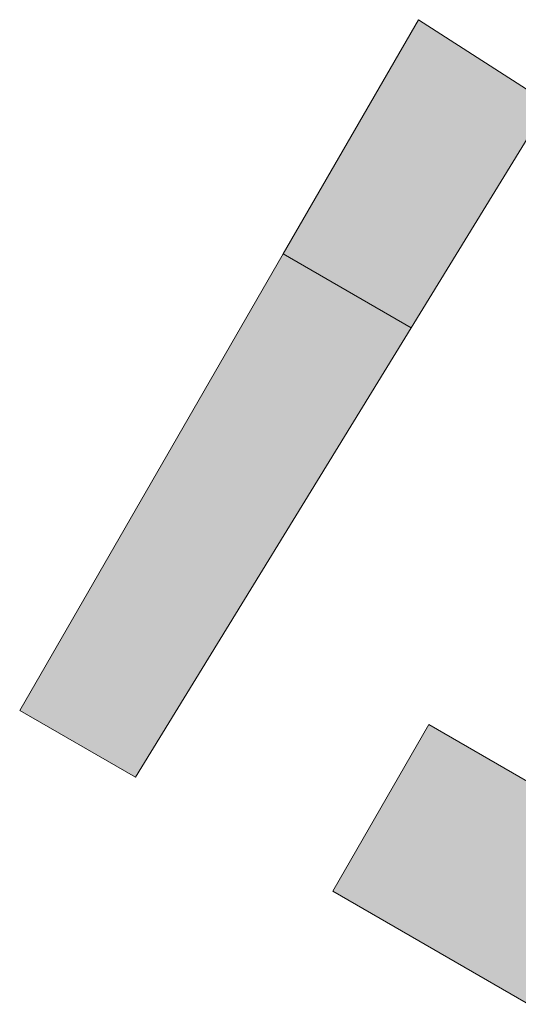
# Model space of a CAD drawing. Header units: millimetres. Extents: x -107151 to 48086, y -42122 to 26068.
# Tile 2 of 52: x -107151 to -88219, y -11307 to 26068. Entities that reach past the tile are written whole.
import ezdxf

# ---------------------------------------------------------------- set-up
doc = ezdxf.new("R2010")
doc.units = ezdxf.units.MM
doc.header["$MEASUREMENT"] = 0
doc.layers.add('07-VRD_Terrain_Batiments.ARCHI', color=7, linetype='Continuous')

# ---------------------------------------------------------------- blocks, each defined once
blk = doc.blocks.new('Dalle_7_1', base_point=(-95266, -7011))
at = {"layer": '07-VRD_Terrain_Batiments.ARCHI', "linetype": 'Continuous', "lineweight": 0, "true_color": 0x404040}
blk.add_hatch(color=250, dxfattribs=at).paths.add_polyline_path([(-95266, -7011), (-49833, -33242), (-46185, -26923), (-91617, -692)])
at = {"layer": '07-VRD_Terrain_Batiments.ARCHI', "color": 7, "linetype": 'Continuous', "lineweight": 5, "flags": 128}
blk.add_lwpolyline([(-95266, -7011), (-49833, -33242), (-46185, -26923), (-91617, -692)], close=True, dxfattribs=at)
blk = doc.blocks.new('Dalle_8_1', base_point=(-92015, 26068))
at = {"layer": '07-VRD_Terrain_Batiments.ARCHI', "linetype": 'Continuous', "lineweight": 0, "true_color": 0x404040}
blk.add_hatch(color=250, dxfattribs=at).paths.add_polyline_path([(-92015, 26068), (-97145, 17183), (-92285, 14377), (-87064, 22889)])
at = {"layer": '07-VRD_Terrain_Batiments.ARCHI', "color": 7, "linetype": 'Continuous', "lineweight": 5, "flags": 128}
blk.add_lwpolyline([(-92015, 26068), (-87064, 22889), (-92285, 14377), (-97145, 17183)], close=True, dxfattribs=at)
blk = doc.blocks.new('Dalle_10_1', base_point=(-97145, 17183))
at = {"layer": '07-VRD_Terrain_Batiments.ARCHI', "linetype": 'Continuous', "lineweight": 0, "true_color": 0x404040}
blk.add_hatch(color=250, dxfattribs=at).paths.add_polyline_path([(-97145, 17183), (-107151, -149), (-102752, -2688), (-92285, 14377)])
at = {"layer": '07-VRD_Terrain_Batiments.ARCHI', "color": 7, "linetype": 'Continuous', "lineweight": 5, "flags": 128}
blk.add_lwpolyline([(-97145, 17183), (-92285, 14377), (-102752, -2688), (-107151, -149)], close=True, dxfattribs=at)

msp = doc.modelspace()

# ---------------------------------------------------------------- block references
at = {"layer": '07-VRD_Terrain_Batiments.ARCHI', "color": 7, "linetype": 'Continuous', "lineweight": 5}
for name, p in [('Dalle_8_1', (-92014.96, 26068.179)), ('Dalle_10_1', (-97144.848, 17183.054)), ('Dalle_7_1', (-95265.665, -7010.981))]:
    msp.add_blockref(name, p, dxfattribs=at)

doc.saveas('drawing.dxf')
